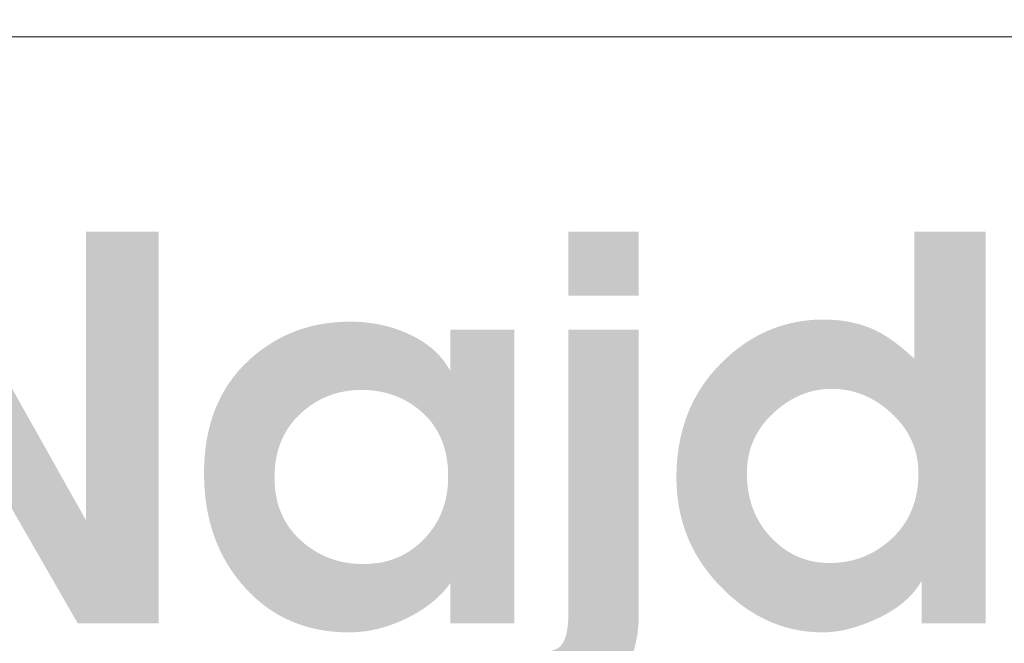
# Model space of a CAD drawing. Header units: millimetres. Extents: x 8949 to 48457, y -1077 to 15217.
# Tile 24 of 63: x 23380 to 23446, y 9976 to 10018. Entities that reach past the tile are written whole.
import ezdxf

# ---------------------------------------------------------------- set-up
doc = ezdxf.new("R2010")
doc.units = ezdxf.units.MM
for name, color, linetype, lineweight in [('0A_OCIEPLENIE', 30, 'Continuous', 9), ('0A_TABELKA', 7, 'Continuous', 0), ('0Z_OPISY', 7, 'Continuous', 9)]:
    doc.layers.add(name, color=color, linetype=linetype, lineweight=lineweight)
doc.styles.add('ARIAL 2', font='ARIALN.TTF')

# ---------------------------------------------------------------- blocks, each defined once
blk = doc.blocks.new('G$C46E6ED60')
at = {"true_color": 0x142354}
blk.add_hatch(color=179, dxfattribs=at).paths.add_polyline_path([(418.54, 202.51), (439.34, 202.51), (479.88, 130.32), (479.88, 202.51), (498.03, 202.51), (498.03, 104.49), (477.84, 104.46), (436.69, 176.12), (436.69, 104.49), (418.54, 104.49)])
h = blk.add_hatch(color=179, dxfattribs=at)
h.paths.add_polyline_path([(600.55, 202.51), (618.17, 202.51), (618.17, 186.49), (600.55, 186.49)])
h.paths.add_polyline_path([(618.17, 178.01), (618.17, 106.71), (618.16, 105.86), (618.13, 105.01), (618.08, 104.17), (618.01, 103.35), (617.92, 102.53), (617.81, 101.72), (617.68, 100.92), (617.52, 100.14), (617.35, 99.36), (617.16, 98.59), (616.95, 97.83), (616.71, 97.08), (616.46, 96.34), (616.19, 95.61), (615.89, 94.89), (615.58, 94.18), (615.25, 93.48), (614.89, 92.79), (614.52, 92.11), (614.12, 91.44), (613.71, 90.77), (613.27, 90.12), (612.82, 89.48), (612.34, 88.85), (611.77, 88.12), (611.18, 87.43), (610.57, 86.77), (609.94, 86.14), (609.29, 85.54), (608.63, 84.97), (607.94, 84.43), (607.24, 83.92), (606.51, 83.44), (605.77, 83), (605.01, 82.58), (604.23, 82.2), (603.43, 81.84), (602.61, 81.52), (601.78, 81.23), (600.92, 80.96), (600.05, 80.73), (599.16, 80.53), (598.24, 80.36), (597.31, 80.23), (596.36, 80.12), (595.4, 80.04), (594.41, 79.99), (593.4, 79.98), (593.4, 97.05), (593.73, 97.1), (594.04, 97.14), (594.35, 97.19), (594.65, 97.24), (594.94, 97.3), (595.21, 97.35), (595.48, 97.41), (595.74, 97.47), (595.99, 97.54), (596.23, 97.6), (596.46, 97.67), (596.68, 97.74), (596.89, 97.82), (597.09, 97.89), (597.28, 97.97), (597.46, 98.05), (597.64, 98.13), (597.8, 98.22), (597.95, 98.3), (598.09, 98.39), (598.23, 98.48), (598.35, 98.58), (598.47, 98.67), (598.57, 98.77), (598.73, 98.95), (598.89, 99.15), (599.03, 99.36), (599.17, 99.59), (599.31, 99.82), (599.44, 100.08), (599.56, 100.34), (599.67, 100.62), (599.78, 100.92), (599.88, 101.22), (599.97, 101.54), (600.05, 101.88), (600.13, 102.23), (600.21, 102.59), (600.27, 102.97), (600.33, 103.36), (600.38, 103.76), (600.43, 104.18), (600.46, 104.61), (600.5, 105.05), (600.52, 105.51), (600.54, 105.99), (600.55, 106.47), (600.55, 106.97), (600.55, 178.01)])
h = blk.add_hatch(color=179, dxfattribs=at)
h.paths.add_polyline_path([(645.2, 142.04), (645.21, 141.22), (645.24, 140.41), (645.3, 139.62), (645.38, 138.84), (645.48, 138.06), (645.6, 137.31), (645.74, 136.56), (645.91, 135.82), (646.09, 135.1), (646.3, 134.39), (646.53, 133.69), (646.79, 133), (647.06, 132.32), (647.36, 131.66), (647.68, 131), (648.02, 130.36), (648.39, 129.73), (648.77, 129.12), (649.18, 128.51), (649.61, 127.92), (650.06, 127.34), (650.54, 126.77), (651.04, 126.21), (651.55, 125.67), (652.06, 125.17), (652.56, 124.7), (653.08, 124.24), (653.61, 123.81), (654.14, 123.4), (654.68, 123.01), (655.23, 122.64), (655.79, 122.29), (656.36, 121.97), (656.94, 121.66), (657.52, 121.38), (658.11, 121.11), (658.71, 120.87), (659.32, 120.65), (659.94, 120.45), (660.56, 120.27), (661.2, 120.11), (661.84, 119.97), (662.49, 119.86), (663.14, 119.76), (663.81, 119.69), (664.49, 119.64), (665.17, 119.6), (665.86, 119.59), (666.57, 119.6), (667.28, 119.63), (667.98, 119.68), (668.67, 119.75), (669.35, 119.83), (670.03, 119.94), (670.69, 120.07), (671.35, 120.21), (672, 120.37), (672.65, 120.56), (673.28, 120.76), (673.91, 120.98), (674.53, 121.22), (675.14, 121.48), (675.74, 121.76), (676.34, 122.06), (676.93, 122.38), (677.51, 122.71), (678.08, 123.07), (678.65, 123.44), (679.2, 123.84), (679.75, 124.25), (680.29, 124.68), (680.83, 125.14), (681.42, 125.67), (681.99, 126.22), (682.54, 126.79), (683.05, 127.37), (683.55, 127.96), (684.02, 128.57), (684.46, 129.2), (684.88, 129.83), (685.27, 130.49), (685.64, 131.15), (685.98, 131.84), (686.29, 132.53), (686.58, 133.25), (686.85, 133.97), (687.09, 134.71), (687.31, 135.47), (687.49, 136.24), (687.66, 137.02), (687.8, 137.82), (687.91, 138.64), (688, 139.47), (688.06, 140.31), (688.1, 141.17), (688.11, 142.04), (688.1, 142.76), (688.07, 143.48), (688.01, 144.18), (687.93, 144.88), (687.83, 145.56), (687.7, 146.24), (687.55, 146.91), (687.38, 147.57), (687.18, 148.23), (686.96, 148.87), (686.72, 149.5), (686.46, 150.13), (686.17, 150.75), (685.86, 151.36), (685.53, 151.96), (685.17, 152.55), (684.79, 153.13), (684.39, 153.7), (683.96, 154.27), (683.51, 154.83), (683.04, 155.37), (682.55, 155.91), (682.03, 156.44), (681.49, 156.96), (680.93, 157.47), (680.37, 157.96), (679.81, 158.42), (679.23, 158.86), (678.65, 159.28), (678.06, 159.68), (677.47, 160.06), (676.87, 160.41), (676.26, 160.75), (675.65, 161.06), (675.03, 161.35), (674.41, 161.62), (673.77, 161.87), (673.13, 162.1), (672.49, 162.3), (671.84, 162.49), (671.18, 162.65), (670.52, 162.79), (669.84, 162.91), (669.17, 163.01), (668.48, 163.08), (667.79, 163.14), (667.09, 163.17), (666.39, 163.18), (665.72, 163.17), (665.05, 163.14), (664.39, 163.08), (663.74, 163.01), (663.09, 162.91), (662.44, 162.79), (661.8, 162.66), (661.17, 162.5), (660.54, 162.31), (659.92, 162.11), (659.3, 161.89), (658.69, 161.64), (658.08, 161.37), (657.48, 161.09), (656.88, 160.78), (656.29, 160.45), (655.71, 160.09), (655.12, 159.72), (654.55, 159.33), (653.98, 158.91), (653.41, 158.47), (652.85, 158.02), (652.3, 157.54), (651.75, 157.03), (651.21, 156.52), (650.7, 155.99), (650.21, 155.46), (649.75, 154.91), (649.3, 154.36), (648.88, 153.79), (648.49, 153.22), (648.11, 152.64), (647.76, 152.05), (647.43, 151.45), (647.12, 150.84), (646.84, 150.21), (646.58, 149.59), (646.34, 148.95), (646.12, 148.3), (645.93, 147.64), (645.76, 146.97), (645.61, 146.3), (645.49, 145.61), (645.38, 144.92), (645.3, 144.21), (645.25, 143.5), (645.21, 142.77)], is_closed=False)
h.paths.add_polyline_path([(687.06, 170.73), (687.06, 202.51), (704.94, 202.51), (704.94, 104.49), (688.91, 104.49), (688.91, 115.09), (688.6, 114.58), (688.28, 114.08), (687.94, 113.59), (687.58, 113.1), (687.21, 112.63), (686.82, 112.16), (686.41, 111.71), (685.98, 111.26), (685.54, 110.82), (685.08, 110.39), (684.6, 109.96), (684.11, 109.55), (683.6, 109.14), (683.07, 108.75), (682.53, 108.36), (681.96, 107.98), (681.39, 107.61), (680.79, 107.25), (680.18, 106.89), (679.55, 106.55), (678.9, 106.21), (678.24, 105.88), (677.55, 105.57), (676.86, 105.25), (676.28, 105.01), (675.72, 104.77), (675.15, 104.55), (674.59, 104.33), (674.03, 104.13), (673.48, 103.94), (672.93, 103.75), (672.38, 103.58), (671.84, 103.42), (671.3, 103.26), (670.76, 103.12), (670.23, 102.99), (669.7, 102.87), (669.18, 102.76), (668.66, 102.66), (668.14, 102.57), (667.63, 102.49), (667.12, 102.42), (666.61, 102.37), (666.11, 102.32), (665.61, 102.28), (665.12, 102.26), (664.63, 102.24), (664.14, 102.23), (662.95, 102.25), (661.78, 102.31), (660.61, 102.41), (659.46, 102.55), (658.32, 102.73), (657.18, 102.95), (656.06, 103.2), (654.96, 103.5), (653.86, 103.83), (652.77, 104.21), (651.69, 104.63), (650.63, 105.08), (649.57, 105.57), (648.53, 106.11), (647.5, 106.68), (646.48, 107.29), (645.47, 107.94), (644.47, 108.63), (643.48, 109.36), (642.5, 110.13), (641.54, 110.94), (640.58, 111.79), (639.64, 112.68), (638.71, 113.61), (637.8, 114.56), (636.93, 115.53), (636.1, 116.52), (635.31, 117.53), (634.55, 118.55), (633.84, 119.58), (633.16, 120.64), (632.53, 121.7), (631.93, 122.79), (631.37, 123.89), (630.84, 125.01), (630.36, 126.14), (629.92, 127.29), (629.51, 128.45), (629.14, 129.63), (628.82, 130.83), (628.53, 132.04), (628.28, 133.27), (628.06, 134.52), (627.89, 135.78), (627.75, 137.06), (627.66, 138.35), (627.6, 139.66), (627.58, 140.98), (627.6, 142.46), (627.66, 143.91), (627.76, 145.34), (627.91, 146.75), (628.09, 148.14), (628.32, 149.5), (628.58, 150.85), (628.89, 152.16), (629.24, 153.46), (629.63, 154.73), (630.06, 155.99), (630.53, 157.22), (631.04, 158.42), (631.59, 159.61), (632.18, 160.77), (632.82, 161.91), (633.49, 163.02), (634.21, 164.12), (634.97, 165.19), (635.77, 166.24), (636.61, 167.27), (637.49, 168.27), (638.41, 169.25), (639.37, 170.21), (640.27, 171.05), (641.18, 171.86), (642.11, 172.63), (643.05, 173.37), (643.99, 174.06), (644.96, 174.73), (645.93, 175.35), (646.92, 175.94), (647.92, 176.5), (648.93, 177.02), (649.96, 177.5), (650.99, 177.95), (652.04, 178.36), (653.1, 178.74), (654.18, 179.08), (655.26, 179.38), (656.36, 179.65), (657.47, 179.88), (658.6, 180.08), (659.73, 180.24), (660.88, 180.37), (662.04, 180.46), (663.22, 180.51), (664.4, 180.53), (665.04, 180.52), (665.67, 180.51), (666.3, 180.48), (666.92, 180.44), (667.53, 180.4), (668.14, 180.34), (668.74, 180.27), (669.33, 180.19), (669.92, 180.1), (670.51, 180), (671.08, 179.89), (671.66, 179.77), (672.22, 179.63), (672.78, 179.49), (673.33, 179.34), (673.88, 179.17), (674.42, 179), (674.96, 178.81), (675.49, 178.62), (676.01, 178.41), (676.53, 178.2), (677.04, 177.97), (677.55, 177.73), (678.05, 177.48), (678.39, 177.3), (678.74, 177.11), (679.09, 176.91), (679.44, 176.71), (679.79, 176.49), (680.15, 176.27), (680.51, 176.03), (680.87, 175.79), (681.24, 175.54), (681.61, 175.28), (681.98, 175.01), (682.35, 174.73), (682.73, 174.45), (683.11, 174.15), (683.49, 173.85), (683.88, 173.54), (684.26, 173.22), (684.65, 172.89), (685.05, 172.55), (685.44, 172.2), (685.84, 171.85), (686.25, 171.48), (686.65, 171.11)], is_closed=False)
h = blk.add_hatch(color=179, dxfattribs=at)
h.paths.add_polyline_path([(549.29, 119.33), (550.05, 119.34), (550.8, 119.38), (551.53, 119.43), (552.25, 119.51), (552.97, 119.6), (553.67, 119.72), (554.36, 119.86), (555.04, 120.03), (555.71, 120.21), (556.37, 120.42), (557.02, 120.65), (557.65, 120.9), (558.28, 121.17), (558.9, 121.46), (559.5, 121.78), (560.1, 122.12), (560.68, 122.47), (561.25, 122.86), (561.81, 123.26), (562.36, 123.68), (562.91, 124.13), (563.44, 124.6), (563.95, 125.09), (564.46, 125.6), (564.95, 126.13), (565.42, 126.66), (565.87, 127.21), (566.3, 127.77), (566.71, 128.35), (567.1, 128.93), (567.46, 129.52), (567.81, 130.12), (568.13, 130.74), (568.44, 131.36), (568.72, 132), (568.98, 132.65), (569.22, 133.31), (569.44, 133.97), (569.64, 134.65), (569.82, 135.34), (569.97, 136.04), (570.11, 136.76), (570.22, 137.48), (570.32, 138.21), (570.39, 138.96), (570.44, 139.71), (570.47, 140.48), (570.48, 141.26), (570.47, 142.08), (570.44, 142.9), (570.39, 143.7), (570.31, 144.48), (570.21, 145.25), (570.09, 146.01), (569.95, 146.75), (569.79, 147.47), (569.6, 148.18), (569.39, 148.88), (569.16, 149.56), (568.91, 150.23), (568.64, 150.88), (568.35, 151.52), (568.03, 152.14), (567.69, 152.75), (567.33, 153.35), (566.95, 153.93), (566.55, 154.49), (566.12, 155.04), (565.67, 155.58), (565.2, 156.1), (564.71, 156.6), (564.2, 157.1), (563.67, 157.57), (563.13, 158.02), (562.58, 158.46), (562.02, 158.87), (561.45, 159.27), (560.87, 159.64), (560.28, 159.99), (559.69, 160.32), (559.08, 160.64), (558.46, 160.93), (557.83, 161.2), (557.19, 161.45), (556.54, 161.69), (555.88, 161.9), (555.22, 162.09), (554.54, 162.26), (553.85, 162.41), (553.15, 162.54), (552.45, 162.66), (551.73, 162.75), (551, 162.82), (550.26, 162.87), (549.52, 162.9), (548.76, 162.91), (548.03, 162.9), (547.3, 162.87), (546.58, 162.81), (545.87, 162.74), (545.17, 162.65), (544.48, 162.53), (543.79, 162.4), (543.12, 162.24), (542.45, 162.06), (541.79, 161.86), (541.14, 161.64), (540.5, 161.4), (539.86, 161.14), (539.24, 160.86), (538.62, 160.56), (538.01, 160.24), (537.42, 159.89), (536.82, 159.53), (536.24, 159.14), (535.67, 158.74), (535.1, 158.31), (534.55, 157.86), (534, 157.39), (533.46, 156.9), (532.94, 156.4), (532.44, 155.87), (531.96, 155.34), (531.5, 154.79), (531.06, 154.23), (530.65, 153.65), (530.26, 153.06), (529.89, 152.46), (529.55, 151.84), (529.22, 151.22), (528.92, 150.57), (528.64, 149.92), (528.39, 149.25), (528.15, 148.56), (527.94, 147.87), (527.75, 147.16), (527.58, 146.43), (527.44, 145.69), (527.32, 144.94), (527.22, 144.18), (527.14, 143.4), (527.08, 142.61), (527.05, 141.8), (527.04, 140.98), (527.05, 140.14), (527.09, 139.32), (527.15, 138.51), (527.24, 137.71), (527.35, 136.92), (527.49, 136.16), (527.65, 135.4), (527.83, 134.66), (528.04, 133.93), (528.28, 133.22), (528.54, 132.52), (528.83, 131.84), (529.14, 131.17), (529.47, 130.51), (529.83, 129.87), (530.22, 129.25), (530.63, 128.63), (531.06, 128.04), (531.52, 127.45), (532.01, 126.88), (532.52, 126.33), (533.05, 125.78), (533.61, 125.26), (534.2, 124.74), (534.73, 124.3), (535.27, 123.88), (535.82, 123.47), (536.38, 123.09), (536.95, 122.72), (537.52, 122.37), (538.1, 122.04), (538.7, 121.73), (539.3, 121.44), (539.9, 121.17), (540.52, 120.92), (541.15, 120.68), (541.78, 120.47), (542.42, 120.27), (543.07, 120.09), (543.73, 119.93), (544.4, 119.79), (545.07, 119.67), (545.75, 119.57), (546.45, 119.48), (547.14, 119.42), (547.85, 119.37), (548.57, 119.34)], is_closed=False)
h.paths.add_polyline_path([(509.42, 142.04), (509.44, 143.56), (509.5, 145.05), (509.6, 146.51), (509.75, 147.95), (509.93, 149.36), (510.15, 150.74), (510.42, 152.09), (510.73, 153.41), (511.08, 154.71), (511.46, 155.98), (511.89, 157.23), (512.36, 158.44), (512.88, 159.63), (513.43, 160.79), (514.02, 161.92), (514.66, 163.03), (515.33, 164.1), (516.05, 165.15), (516.81, 166.17), (517.6, 167.17), (518.44, 168.13), (519.32, 169.07), (520.25, 169.98), (521.21, 170.87), (522.08, 171.61), (522.96, 172.33), (523.86, 173.01), (524.77, 173.66), (525.69, 174.27), (526.63, 174.86), (527.58, 175.42), (528.55, 175.94), (529.53, 176.43), (530.53, 176.89), (531.54, 177.32), (532.57, 177.71), (533.6, 178.08), (534.66, 178.41), (535.73, 178.71), (536.81, 178.98), (537.9, 179.22), (539.01, 179.43), (540.14, 179.6), (541.28, 179.74), (542.43, 179.85), (543.6, 179.93), (544.78, 179.98), (545.98, 180), (546.65, 179.99), (547.32, 179.97), (547.98, 179.95), (548.64, 179.91), (549.29, 179.86), (549.94, 179.79), (550.59, 179.72), (551.23, 179.64), (551.87, 179.54), (552.5, 179.43), (553.13, 179.31), (553.76, 179.18), (554.38, 179.04), (555, 178.89), (555.61, 178.73), (556.22, 178.55), (556.83, 178.37), (557.43, 178.17), (558.02, 177.96), (558.62, 177.74), (559.2, 177.51), (559.79, 177.27), (560.37, 177.01), (560.95, 176.75), (561.51, 176.48), (562.07, 176.19), (562.61, 175.9), (563.14, 175.6), (563.65, 175.29), (564.16, 174.97), (564.65, 174.64), (565.13, 174.3), (565.59, 173.95), (566.04, 173.6), (566.48, 173.23), (566.91, 172.86), (567.32, 172.48), (567.72, 172.09), (568.11, 171.69), (568.48, 171.28), (568.84, 170.86), (569.19, 170.43), (569.53, 170), (569.85, 169.55), (570.16, 169.1), (570.46, 168.64), (570.75, 168.16), (571.02, 167.68), (571.02, 178.01), (587.05, 178.01), (587.05, 104.49), (571.02, 104.49), (571.02, 114.56), (570.69, 114.11), (570.35, 113.67), (570, 113.24), (569.64, 112.82), (569.27, 112.4), (568.89, 111.99), (568.49, 111.58), (568.09, 111.19), (567.67, 110.79), (567.24, 110.41), (566.8, 110.03), (566.35, 109.66), (565.88, 109.29), (565.41, 108.94), (564.92, 108.58), (564.42, 108.24), (563.91, 107.9), (563.39, 107.57), (562.86, 107.24), (562.31, 106.93), (561.76, 106.61), (561.19, 106.31), (560.61, 106.01), (560.02, 105.72), (559.42, 105.43), (558.83, 105.16), (558.23, 104.9), (557.64, 104.65), (557.04, 104.42), (556.44, 104.19), (555.85, 103.98), (555.25, 103.78), (554.66, 103.59), (554.06, 103.42), (553.46, 103.26), (552.87, 103.1), (552.27, 102.97), (551.68, 102.84), (551.08, 102.72), (550.48, 102.62), (549.89, 102.53), (549.29, 102.45), (548.69, 102.39), (548.1, 102.33), (547.5, 102.29), (546.91, 102.26), (546.31, 102.24), (545.72, 102.23), (544.39, 102.25), (543.08, 102.31), (541.8, 102.41), (540.53, 102.55), (539.29, 102.73), (538.07, 102.94), (536.86, 103.2), (535.68, 103.49), (534.52, 103.82), (533.38, 104.2), (532.26, 104.61), (531.16, 105.06), (530.08, 105.55), (529.02, 106.08), (527.98, 106.65), (526.96, 107.26), (525.96, 107.91), (524.98, 108.6), (524.03, 109.32), (523.09, 110.09), (522.18, 110.89), (521.28, 111.74), (520.4, 112.62), (519.55, 113.54), (518.72, 114.5), (517.93, 115.47), (517.18, 116.46), (516.45, 117.48), (515.77, 118.51), (515.12, 119.57), (514.5, 120.64), (513.92, 121.74), (513.38, 122.85), (512.87, 123.99), (512.39, 125.15), (511.95, 126.32), (511.55, 127.52), (511.18, 128.74), (510.84, 129.98), (510.54, 131.24), (510.28, 132.51), (510.05, 133.81), (509.86, 135.13), (509.7, 136.47), (509.58, 137.84), (509.49, 139.22), (509.44, 140.62)], is_closed=False)

msp = doc.modelspace()

# ---------------------------------------------------------------- linework, layer by layer
at = {"layer": '0A_TABELKA'}
msp.add_line((23232.306, 10017.02), (23554.056, 10017.02), dxfattribs=at)
msp.add_line((23232.306, 10017.02), (23554.056, 10017.02), dxfattribs=at)
msp.add_line((23232.306, 10017.02), (23554.056, 10017.02), dxfattribs=at)
msp.add_lwpolyline([(23232.306, 10017.02), (23554.056, 10017.02), (23554.056, 9893.354), (23232.306, 9893.354)], close=True, dxfattribs=at)

# ---------------------------------------------------------------- block references
at = {"layer": '0A_OCIEPLENIE', "xscale": 0.2695, "yscale": 0.2695, "zscale": 0.2695}
msp.add_blockref('G$C46E6ED60', (23255.21, 9949.294), dxfattribs=at)

# ---------------------------------------------------------------- texts
at = {"layer": '0Z_OPISY', "insert": (23185.442, 11287.083), "char_height": 10.003281, "width": 323.29083, "attachment_point": 1, "line_spacing_factor": 0.9, "style": 'ARIAL 2'}
msp.add_mtext('\\pi-20.007,l20.007,t20.007;{\\fArial|b0|i0|c238|p34;\\~\\~ UWAGI:\\P1. ^IWszystkie wymiary i rzędne należy sprawdzić na budowie, a zaistniałe niezgodności pomiędzy projektem architektoniczno-budowlanym i pozostałymi opracowaniami branżowymi należy wyjaśnić i uzgodnić z Głównym Projektantem.\\P2. ^IWszystkie systemowe rozwiązania detali wykonać zgodnie ze sztuką budowlaną\\P3.^IIzolacje wykonać zgodnie ze sztuką budowlaną zapewniając ciągłość izolacji\\P4. ^IPrzed zamówieniem elementów o małej tolerancji wymiarowej sprawdzić ilość i wymiary otworów na budowie\\P5. ^ISzczegółowe projekty instalacji sanitarnych, elektrycznych, teletechnicznych są tematem odpowiednich opracowań branżowych. \\P   ^IW przypadku wystąpienia rozbieżności pomiędzy poszczególnymi opracowaniami lub braku informacji należy uzgodnić rozwiązanie z autorem projektu.\\P6. ^IElementy konstrukcyjne są określone szczegółowo w projekcie konstrukcyjnym.\\P7. ^IUwagi i opisy zamieszczone w części opisowej projektu są integralną częścią niniejszego opracowania.\\P8.\\~^IZabezpieczenia pożarowe wykonać wg opisu technicznego, wszystkie elementy drewniane należy zabezpieczyć do klasy NRO\\P9.\\~^IZmiany materiałów budowlanych, wykończeniowych, technologii czy urządzeń mogą być wprowadzane jedynie za pisemną zgodą Autora projektu.\\P10. Wszelkie materiały użyte w projekcie, rozwiązania techniczne i urządzenia muszą odpowiadać normom bezpieczeństwa ppoż. i bhp; posiadać odpowiednie atesty i aprobaty do stosowania w budownictwie.\\P11. Wszystkie wymienione w projekcie nazwy producentów, firm, zastosowanych wyrobów należy traktować jako modelowe. Można zastosować inne rozwiązania pod warunkiem że będą równoważne i uzgodnione z Autorem projektu.\\P12. Wszelkie elementy wykończenia i kolorystyki należy uzgadniać z Autorem projektu.\\P13. Prowadzenie poszczególnych instalacji oraz lokalizacja urządzeń zgodnie z projektami branżowymi oraz opisem technicznym.}', dxfattribs=at)

doc.saveas('drawing.dxf')
